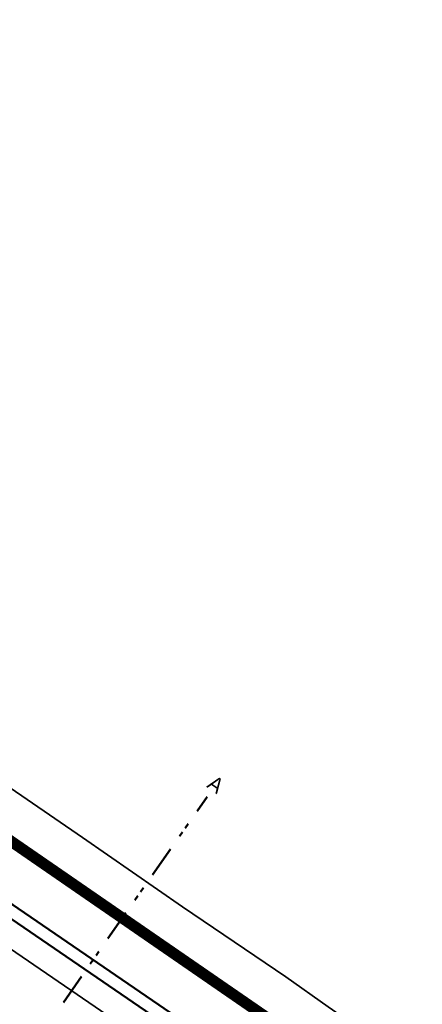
# Model space of a CAD drawing. Header units: metres. Extents: x -128301 to 77274, y 393138 to 412865.
# Tile 4 of 12: x 70008 to 70169, y 407775 to 408167. Entities that reach past the tile are written whole.
import ezdxf

# ---------------------------------------------------------------- set-up
doc = ezdxf.new("R2010")
doc.units = ezdxf.units.M
for name, pattern in [('BLADGRENS', [31, 12.5, -6.25, 2, -2, 2, -6.25]), ('CENTER2', [28.575, 19.05, -3.175, 3.175, -3.175]), ('ONDERHOUDSSTROOK', [28, 8, -20])]:
    doc.linetypes.add(name, pattern=pattern)
for name, color, linetype, lineweight in [('Plts-Dwarsprofiel', 5, 'CENTER2', 70), ('Revisie-Bladgrens', 5, 'BLADGRENS', 50), ('TM-Glooiing', 4, 'Continuous', 50), ('TM-Kreukelberm', 43, 'Continuous', 50), ('TM-onderhoudsweg', 3, 'Continuous', 35), ('TM-Werkgrens', 62, 'PBZ-WERKGRENS', 35)]:
    doc.layers.add(name, color=color, linetype=linetype, lineweight=lineweight)
doc.styles.add('StagCAD', font='StagCAD.ttf')
doc.linetypes.add('PBZ-WERKGRENS', pattern='A,5.5,-1.05,["O",StagCAD,S=2,R=0,X=0,Y=-1],-3.45', length=10)

msp = doc.modelspace()

# ---------------------------------------------------------------- linework, layer by layer
at = {"layer": 'Revisie-Bladgrens'}
msp.add_lwpolyline([(70025.597, 407775.377), (70082.866, 407857.355)], dxfattribs=at)
at = {"layer": 'TM-Glooiing'}
for points in [[(70099.854, 407749.539), (69852.368, 407919.099), (69852.368, 407919.099, -0.1035835), (69838.193, 407933.904), (69829.097, 407948.5, -0.1895051), (69816.184, 408007.708, -0.0546874), (69824.755, 408038.784, -0.0574864), (69891.254, 408162.493), (69999.115, 408317.455, 0.0162776), (70003.351, 408324.069), (70007.214, 408330.534, -0.0176811), (70011.114, 408336.548), (70047.44, 408387.813)], [(70006.839, 408295.822), (70006.173, 408296.168, -0.0878983), (69998.716, 408286.738), (69988.166, 408277.751, 0.0643733), (69979.595, 408268.301), (69901.152, 408155.603, 0.0574864), (69835.962, 408034.329, 0.0546874), (69828.091, 408005.788, 0.1903496), (69839.25, 407955.015, 0.0927691), (69849.954, 407943.998), (70902.287, 407218.042, 0.4488935), (71135.633, 407275.142), (71222.781, 407439.734), (71222.119, 407440.084)]]:
    msp.add_lwpolyline(points, format="xyb", dxfattribs=at)
at = {"layer": 'TM-Kreukelberm', "flags": 128}
msp.add_lwpolyline([(70097.022, 407745.419), (69849.542, 407914.975, -0.1035835), (69833.949, 407931.26), (69824.889, 407945.8, -0.1892406), (69811.248, 408008.503, -0.0546874), (69820.109, 408040.631, -0.0574864), (69887.15, 408165.35), (69994.989, 408320.28, 0.0163147), (69999.055, 408326.627, -0.0006973), (70002.925, 408333.104, -0.0177157), (70007.026, 408339.427), (70045.563, 408393.813)], format="xyb", dxfattribs=at)
at = {"layer": 'TM-onderhoudsweg'}
msp.add_lwpolyline([(70006.839, 408295.822, -0.088549), (69999.208, 408286.173), (69988.652, 408277.18, 0.0643733), (69980.211, 408267.873), (69901.767, 408155.175, 0.0574864), (69836.659, 408034.052, 0.0546874), (69828.831, 408005.669, 0.1903674), (69839.875, 407955.43, 0.0927691), (69850.387, 407944.611), (70902.713, 407218.659, 0.4488935), (71134.971, 407275.493), (71222.119, 407440.084)], format="xyb", dxfattribs=at)
at = {"layer": 'TM-onderhoudsweg', "linetype": 'ONDERHOUDSSTROOK', "const_width": 3, "flags": 128}
msp.add_lwpolyline([(69999.01, 408284.033), (69990.52, 408276.8, 0.0634403), (69982.171, 408268.063), (69902.998, 408154.318, 0.0574864), (69838.053, 408033.498, 0.0546874), (69830.312, 408005.43, 0.1904233), (69841.128, 407956.255, 0.0927886), (69851.259, 407945.832), (70903.565, 407219.894, 0.4488907), (71133.644, 407276.193), (71220.794, 407440.786, 0.1548687), (71222.253, 407448.821), (71220.22, 407464.664)], format="xyb", dxfattribs=at)
at = {"layer": 'TM-onderhoudsweg', "flags": 128}
msp.add_lwpolyline([(70001.63, 408282.179, 0.6225669), (69999.983, 408282.891), (69990.597, 408274.896, 0.0643733), (69982.673, 408266.159), (69904.23, 408153.461, 0.0574864), (69839.447, 408032.944, 0.0546874), (69831.793, 408005.191, 0.1904428), (69842.374, 407957.089, 0.0927691), (69852.117, 407947.062), (70904.417, 407221.129, 0.4488907), (71132.319, 407276.895), (71219.468, 407441.488, 0.1548687), (71220.765, 407448.631), (71218.732, 407464.473, 0.7316656), (71216.857, 407464.814)], format="xyb", dxfattribs=at)
at = {"layer": 'TM-Werkgrens', "flags": 128}
msp.add_lwpolyline([(71162.257, 407390.857), (71189.136, 407430.916), (71205.603, 407455.512), (71223.742, 407490.917), (71225.247, 407494.8), (71224.71, 407500.066), (71222.979, 407503.974), (71217.31, 407510.048), (71217.529, 407510.609), (71252.771, 407496.875), (71252.267, 407495.582), (71243.852, 407497.303), (71237.968, 407496.113), (71233.786, 407493.15), (71230.141, 407487.746), (71223.434, 407475.09, 0.1549574), (71222.243, 407468.539), (71224.733, 407449.14, -0.0308563), (71224.863, 407447.171), (71227.491, 407451.635), (71238.276, 407460.665), (71249.645, 407466.861), (71265.163, 407470.161), (71279.878, 407469.053), (71288.945, 407465.991), (71303.724, 407461.174), (71312.121, 407457.345), (71337.348, 407444.303), (71382.762, 407421.927), (71427.006, 407400.583), (71472.454, 407377.933), (71516.14, 407355.093), (71542.827, 407340.616), (71521.792, 407301.134), (71507.701, 407308.724), (71269.273, 407435.286, 0.0301995), (71268.444, 407435.119, 0.0219435), (71264.081, 407433.817, 0.0262777), (71250.855, 407429.133, 0.0601679), (71247.862, 407427.306, 0.0981375), (71247.341, 407426.678), (71164.2, 407260.287, -0.2267265), (71031.368, 407160.654, -0.0817916), (70975.038, 407159.16, -0.0629398), (70920.372, 407173.632, -0.0559891), (70871.38, 407199.857), (70801.436, 407248.109, 0.0126353), (70794.305, 407252.718, -0.0009661), (70786.337, 407257.609, -0.0146734), (70777.819, 407263.212), (70634.957, 407364.235, 0.0239895), (70629.281, 407367.784, 0.0007221), (70622.144, 407371.772, -0.0228784), (70613.956, 407376.835), (70470.149, 407476.658, 0.001133), (70462.893, 407481.667, 0.0003141), (70455.579, 407486.685, -0.0005047), (70448.227, 407491.734), (70304.075, 407590.993, -0.0058025), (70290.507, 407600.614, 0.000797), (70277.368, 407610.13, 0.0073842), (70264.415, 407619.191), (70119.333, 407717.058, -0.0094545), (70109.503, 407724.005, -0.0006019), (70100.256, 407730.823, 0.0082153), (70091.358, 407737.178), (69914.654, 407858.243), (69892.046, 407825.245), (69821.282, 407873.727, -0.1035835), (69791.514, 407904.816), (69782.724, 407918.922, -0.1873365), (69761.886, 408016.464, -0.003665), (69762.381, 408019.396), (69801.773, 408012.45, -0.0510093), (69810.816, 408044.325, -0.0574864), (69878.942, 408171.062), (69986.765, 408325.969, 0.0162489), (69990.464, 408331.744, -0.0006973), (69994.348, 408338.245, -0.0177781), (69998.851, 408345.186), (70039.22, 408402.158), (70048.401, 408404.989), (70044.827, 408416.578), (70030.394, 408462.62), (70037.911, 408464.913), (70052.276, 408418.473), (70059.591, 408395.348), (70060.963, 408384.974), (70060.221, 408375.153), (70057.15, 408365.127), (70052.79, 408357.697), (70046.177, 408348.288), (70029.723, 408325.097), (70019.981, 408310.112), (70011.473, 408293.427), (70005.572, 408277.296), (70001.635, 408267.689), (69993.517, 408252.307), (69978.975, 408230.661), (69967.754, 408214.831), (69938.801, 408173.476), (69909.99, 408131.875), (69884.923, 408089.804), (69863.007, 408045.362), (69854.218, 408024.876), (69851.102, 408014.575), (69849.557, 408001.343), (69851.075, 407986.063), (69853.748, 407977.665), (69859.861, 407964.34), (69867.019, 407955.573), (69885.415, 407942.012), (69904.614, 407929.44), (69946.753, 407900.575), (69991.178, 407869.925), (70033.254, 407841.125), (70073.065, 407813.511), (70114.251, 407785.485), (70131.1, 407773.592), (70170.261, 407746.414), (70208.121, 407720.722), (70247.489, 407693.283), (70288.264, 407665.229), (70327.308, 407638.245), (70376.081, 407604.565), (70415.939, 407577.232), (70456.537, 407549.108), (70496.793, 407521.158), (70536.244, 407494.221), (70576.224, 407466.686), (70615.991, 407438.805), (70640.71, 407422.189), (70680.973, 407394.664), (70720.325, 407367.491), (70759.705, 407339.951), (70800.978, 407311.7), (70842.752, 407282.487), (70882.687, 407254.819), (70912.77, 407234.704), (70912.824, 407234.755), (70920.975, 407229.263), (70923.516, 407227.656), (70936.68, 407221.181), (70939.889, 407219.867), (70948.979, 407216.938), (70961.662, 407214.253), (70977.057, 407212.017), (70983.254, 407211.56), (71006.489, 407212.832), (71028.171, 407217.78), (71048.638, 407226.263), (71067.745, 407238.417), (71084.674, 407252.826), (71096.237, 407268.246), (71097.042, 407269.69)], format="xyb", dxfattribs=at)

# ---------------------------------------------------------------- texts
at = {"layer": 'Plts-Dwarsprofiel', "linetype": 'Continuous', "ltscale": 0.5, "insert": (70086.302, 407862.274), "char_height": 6, "attachment_point": 5, "rotation": 325.05758, "style": 'StagCAD'}
msp.add_mtext_dynamic_manual_height_columns('A', width=14.02627, gutter_width=1, heights=[0], dxfattribs=at)

doc.saveas('drawing.dxf')
